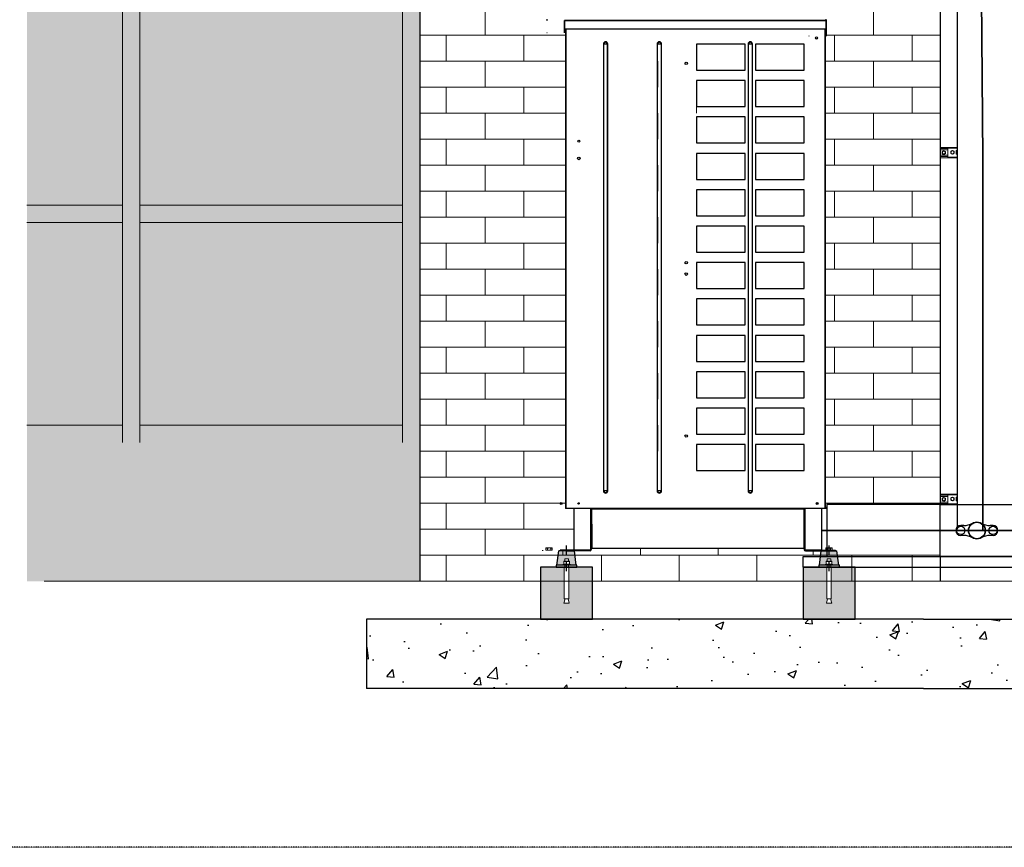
# Model space of a CAD drawing. Extents: x -90708 to 277869, y -117 to 207445.
# Tile 244 of 256: x -65810 to -62971, y 121035 to 123422. Entities that reach past the tile are written whole.
import ezdxf

# ---------------------------------------------------------------- set-up
doc = ezdxf.new("R2010")
doc.units = 0
doc.header["$MEASUREMENT"] = 0
doc.linetypes.add('DASHDOT', pattern=[1, 0.5, -0.25, 0, -0.25])
doc.linetypes.add('SLD-Sólida', pattern=[0])
doc.layers.get('0').update_dxf_attribs({"linetype": 'CONTINUOUS'})
for name, color, linetype in [('01-HLS2129_DESENHO COTADO', 7, 'CONTINUOUS'), ('ARQ - EQUIPO CONDENSADORA', 40, 'CONTINUOUS'), ('ARQ - SEGUNDO PLANO', 252, 'CONTINUOUS'), ('ARQ-DERIVADORES', 10, 'CONTINUOUS'), ('ARQ-DETALHES', 7, 'CONTINUOUS'), ('ARQ-ELETROCALHA', 92, 'CONTINUOUS'), ('ARQ-GRELHAS', 30, 'CONTINUOUS'), ('ARQ-MÓVEIS', 170, 'CONTINUOUS'), ('ARQ-SEGUNDO PLANO', 252, 'CONTINUOUS'), ('ARQ-TEXTO4', 4, 'CONTINUOUS')]:
    doc.layers.add(name, color=color, linetype=linetype)
for name, color, linetype, lineweight in [('A-GLAZ-CURT', 52, 'CONTINUOUS', 18), ('A-GLAZ-CWMG', 51, 'CONTINUOUS', 18), ('ARQ-COTAS', 20, 'CONTINUOUS', 18), ('ARQ-TUBULAÇÃO GÁS FREON', 170, 'CONTINUOUS', 35)]:
    doc.layers.add(name, color=color, linetype=linetype, lineweight=lineweight)

# ---------------------------------------------------------------- blocks, each defined once
blk = doc.blocks.new('dvdg')
at = {"layer": 'ARQ-MÓVEIS', "linetype": 'DASHDOT', "ltscale": 500}
h = blk.add_hatch(color=256, dxfattribs=at)
h.dxf.hatch_style = 1
edge = h.paths.add_edge_path()
edge.add_line((5.2, 23.9), (5.2, 17))
edge.add_line((5.2, 17), (8.3, 17))
edge.add_spline(control_points=[(8.3, 17), (8.3, 17), (8.3, 16.9), (8.3, 16.6), (8.3, 16.3)], knot_values=[0.083291, 0.083291, 0.083291, 0.083291, 0.268632, 1, 1, 1, 1], degree=3, periodic=0)
edge.add_line((8.3, 16.3), (8.3, 9.1))
edge.add_spline(control_points=[(8.3, 9.1), (8.3, 8.8), (8.3, 8.4), (8.3, 8.3), (8.3, 8.3)], knot_values=[0, 0, 0, 0, 0.731368, 1, 1, 1, 1], degree=3, periodic=0)
edge.add_line((8.3, 8.3), (11, 8.3))
edge.add_line((11, 8.3), (11, 6.4))
edge.add_line((11, 6.4), (28, 6.4))
edge.add_line((28, 6.4), (22.5, 47.4))
edge.add_line((22.5, 47.4), (0, 47.4))
edge.add_line((0, 47.4), (-22.5, 47.4))
edge.add_line((-22.5, 47.4), (-28, 6.4))
edge.add_line((-28, 6.4), (-11, 6.4))
edge.add_line((-11, 6.4), (-11, 8.3))
edge.add_line((-11, 8.3), (-8.3, 8.3))
edge.add_spline(control_points=[(-8.3, 8.3), (-8.3, 8.3), (-8.3, 8.4), (-8.3, 8.8), (-8.3, 9.1)], knot_values=[0, 0, 0, 0, 0.268632, 1, 1, 1, 1], degree=3, periodic=0)
edge.add_line((-8.3, 9.1), (-8.3, 16.3))
edge.add_spline(control_points=[(-8.3, 16.3), (-8.3, 16.6), (-8.3, 17), (-8.3, 17), (-8.3, 17)], knot_values=[0, 0, 0, 0, 0.731368, 1, 1, 1, 1], degree=3, periodic=0)
edge.add_line((-8.3, 17), (-5.2, 17))
edge.add_line((-5.2, 17), (-5.2, 23.9))
edge.add_line((-5.2, 23.9), (5.2, 23.9))
at = {"color": 7, "linetype": 'SLD-Sólida', "lineweight": 15}
for p, q in [((-11, 8.3), (-11, 6.4)), ((11, 8.3), (-11, 8.3)), ((11, 6.4), (-11, 6.4)), ((-8.3, 16.3), (-8.3, 9.1)), ((-8.3, 8.3), (-4.1, 8.3)), ((-6.5, 0), (-6.5, -90.7)), ((-6.5, 0), (6.5, 0)), ((-5.2, 23.9), (-5.2, 17)), ((-5.2, 23.9), (5.2, 23.9)), ((-5.2, 6.4), (-5.2, 0)), ((-4.1, 8.3), (4.1, 8.3)), ((0, 8.3), (0, 18.7)), ((0, 16.3), (0, 9.1)), ((8.3, 8.3), (4.1, 8.3)), ((5.2, 17), (5.2, 23.9)), ((5.2, 0), (5.2, 6.4)), ((6.5, -90.7), (6.5, 0)), ((8.3, 16.3), (8.3, 9.1)), ((11, 6.4), (11, 8.3)), ((-4.2, -90.7), (-7.8, -103.7)), ((-7.8, -103.7), (7.8, -103.7)), ((-6.5, -90.7), (6.5, -90.7)), ((7.8, -103.7), (4.2, -90.7))]:
    blk.add_line(p, q, dxfattribs=at)
for points, knots in [([(-8.3, 16.3), (-7.6, 16.5), (-6.3, 16.9), (-4.9, 17), (-4.1, 17)], [0, 0, 0, 0, 0.495465, 1, 1, 1, 1]), ([(-8.3, 17), (-8.3, 17), (-8.3, 17), (-8.3, 16.6), (-8.3, 16.3)], [0, 0, 0, 0, 0.268632, 1, 1, 1, 1]), ([(-8.3, 9.1), (-7.6, 8.8), (-6.3, 8.4), (-4.9, 8.3), (-4.1, 8.3)], [0, 0, 0, 0, 0.495465, 1, 1, 1, 1]), ([(-8.3, 8.3), (-8.3, 8.3), (-8.3, 8.4), (-8.3, 8.8), (-8.3, 9.1)], [0, 0, 0, 0, 0.268632, 1, 1, 1, 1]), ([(-4.1, 17), (-4, 17), (-3.3, 17), (-1.9, 16.9), (-0.6, 16.5), (0, 16.3)], [0, 0, 0, 0, 0.070091, 0.530777, 1, 1, 1, 1]), ([(-4.1, 8.3), (-4, 8.3), (-3.3, 8.3), (-1.9, 8.5), (-0.6, 8.9), (0, 9.1)], [0, 0, 0, 0, 0.070091, 0.530776, 1, 1, 1, 1]), ([(0, 16.3), (0.7, 16.5), (2, 16.9), (3.4, 17), (4.1, 17)], [0, 0, 0, 0, 0.495466, 1, 1, 1, 1]), ([(0, 9.1), (0.7, 8.8), (2, 8.4), (3.4, 8.3), (4.1, 8.3)], [0, 0, 0, 0, 0.495466, 1, 1, 1, 1]), ([(4.1, 17), (4.2, 17), (5, 17), (6.4, 16.9), (7.7, 16.5), (8.3, 16.3)], [0, 0, 0, 0, 0.070092, 0.530777, 1, 1, 1, 1]), ([(4.1, 8.3), (4.2, 8.3), (5, 8.3), (6.4, 8.5), (7.7, 8.9), (8.3, 9.1)], [0, 0, 0, 0, 0.070092, 0.530777, 1, 1, 1, 1]), ([(8.3, 17), (8.3, 17), (8.3, 17), (8.3, 16.6), (8.3, 16.3)], [0, 0, 0, 0, 0.268632, 1, 1, 1, 1]), ([(8.3, 8.3), (8.3, 8.3), (8.3, 8.4), (8.3, 8.8), (8.3, 9.1)], [0, 0, 0, 0, 0.268632, 1, 1, 1, 1])]:
    blk.add_open_spline(points, degree=3, knots=knots, dxfattribs=at)
at = {"layer": 'ARQ-GRELHAS'}
for p, q in [((30, 6.4), (-30, 6.4)), ((-30, 6.4), (-30, 0)), ((-30, 0), (30, 0)), ((30, 0), (30, 6.4))]:
    blk.add_line(p, q, dxfattribs=at)
at = {"layer": 'ARQ-GRELHAS', "linetype": 'DASHDOT', "ltscale": 500}
blk.add_line((0, -11.3), (0, 14.4), dxfattribs=at)
at = {"layer": 'ARQ-MÓVEIS', "linetype": 'DASHDOT', "ltscale": 500}
blk.add_line((0, 36.7), (0, 62.2), dxfattribs=at)
at = {"layer": 'ARQ-MÓVEIS'}
for p, q in [((0, 47.4), (0, 61)), ((-28, 6.4), (-22.5, 47.4)), ((0, 47.4), (-22.5, 47.4)), ((0, 47.4), (22.5, 47.4)), ((28, 6.4), (22.5, 47.4))]:
    blk.add_line(p, q, dxfattribs=at)
at = {"layer": 'ARQ-TEXTO4'}
blk.add_line((-8.3, 17), (8.3, 17), dxfattribs=at)
blk = doc.blocks.new('rhrthhwe')
at = {"color": 7, "linetype": 'SLD-Sólida', "lineweight": 15}
for p, q in [((-8, 6.1), (-9.3, 5.3)), ((-9.3, 0), (-9.3, 5.3)), ((9.3, 0), (-9.3, 0)), ((-7, 6.1), (-8, 6.1)), ((0, 6.1), (-7, 6.1)), ((-4.6, 0), (-4.6, 5.3)), ((0, 6.1), (7, 6.1)), ((4.6, 0), (4.6, 5.3)), ((8, 6.1), (7, 6.1)), ((9.3, 5.3), (8, 6.1)), ((9.3, 0), (9.3, 5.3))]:
    blk.add_line(p, q, dxfattribs=at)
for points, knots in [([(-9.3, 5.3), (-8.9, 5.5), (-8.1, 5.9), (-7.4, 6), (-7, 6.1)], [0, 0, 0, 0, 0.495457, 1, 1, 1, 1]), ([(-7, 6.1), (-6.9, 6.1), (-6.5, 6.1), (-5.7, 5.9), (-5, 5.5), (-4.6, 5.3)], [0, 0, 0, 0, 0.070086, 0.530781, 1, 1, 1, 1]), ([(-4.6, 5.3), (-4.4, 5.4), (-2.8, 5.8), (-1.3, 6), (0, 6.1)], [0, 0, 0, 0, 0.1886965, 1, 1, 1, 1]), ([(0, 6.1), (0.3, 6.1), (1.9, 6), (3.4, 5.6), (4.6, 5.3)], [0, 0, 0, 0, 0.214377, 1, 1, 1, 1]), ([(4.6, 5.3), (5, 5.5), (5.8, 5.9), (6.6, 6), (7, 6.1)], [0, 0, 0, 0, 0.495446, 1, 1, 1, 1]), ([(7, 6.1), (7, 6.1), (7.4, 6.1), (8.2, 5.9), (8.9, 5.5), (9.3, 5.3)], [0, 0, 0, 0, 0.070065, 0.53077, 1, 1, 1, 1])]:
    blk.add_open_spline(points, degree=3, knots=knots, dxfattribs=at)
blk = doc.blocks.new('wergewrw')
at = {"layer": 'ARQ-DERIVADORES'}
for p, q in [((81267.4, 130526.1), (81259.1, 130526.1)), ((81352, 130526.1), (81343.7, 130526.1)), ((81267.4, 130497.6), (81259.1, 130497.6)), ((81352, 130497.6), (81343.7, 130497.6))]:
    blk.add_line(p, q, dxfattribs=at)
for centre, radius in [((81305.5, 130511.8), 24.6), ((81305.5, 130511.8), 23.6), ((81259.1, 130511.8), 12), ((81352, 130511.8), 12)]:
    blk.add_circle(centre, radius, dxfattribs=at)
for centre, radius, start, end in [((81267.4, 130577.1), 51, 270, 300.3114), ((81343.7, 130577.1), 51, 239.6886, 270), ((81259.1, 130511.8), 14.3, 90, 270), ((81352, 130511.8), 14.3, 270, 90), ((81267.4, 130446.6), 51, 59.6886, 90), ((81343.7, 130446.6), 51, 90, 120.3114)]:
    blk.add_arc(centre, radius, start, end, dxfattribs=at)
blk = doc.blocks.new('rgerqfaa4')
at = {"layer": 'ARQ-ELETROCALHA', "linetype": 'SLD-Sólida', "lineweight": 15}
for p, q in [((69810.3, 135638.4), (69860.3, 135638.4)), ((69810.3, 135638.4), (69810.3, 135608.8)), ((69810.3, 135636.9), (69838.3, 135636.9)), ((69810.6, 135628.4), (69813.8, 135628.4)), ((69810.6, 135625.6), (69813.8, 135625.6)), ((69810.6, 135620.1), (69813.8, 135620.1)), ((69810.6, 135617.3), (69813.8, 135617.3)), ((69811.6, 135636.9), (69811.6, 135628.4)), ((69811.6, 135610.3), (69811.6, 135617.3)), ((69813.8, 135628.4), (69814.2, 135627.7)), ((69813.8, 135625.6), (69814.2, 135627)), ((69813.8, 135617.3), (69814.2, 135618.7)), ((69814.2, 135618), (69813.8, 135617.3)), ((69814.2, 135627.7), (69814.2, 135627)), ((69814.2, 135627), (69814.2, 135622.9)), ((69814.2, 135622.9), (69814.2, 135618.7)), ((69814.2, 135618.7), (69814.2, 135618)), ((69820.1, 135625.6), (69822.5, 135627)), ((69824.9, 135617.3), (69822.5, 135618.7)), ((69824.9, 135628.4), (69827.3, 135627)), ((69829.8, 135620.1), (69827.3, 135618.7)), ((69838.3, 135636.9), (69838.3, 135608.8)), ((69838.3, 135635.2), (69860.3, 135635.2)), ((69838.3, 135631.4), (69860.3, 135631.4)), ((69838.3, 135615.8), (69860.3, 135615.8)), ((69845, 135626.4), (69847.4, 135627.8)), ((69849.8, 135618), (69847.4, 135619.4)), ((69849.8, 135629.2), (69852.2, 135627.8)), ((69854.6, 135620.8), (69852.2, 135619.4)), ((69860.3, 135638.4), (69860.3, 135608.8)), ((69860.3, 135615.8), (69860.3, 135631.4)), ((69810.3, 135610.3), (69838.3, 135610.3)), ((69810.3, 135608.8), (69838.3, 135608.8)), ((69838.3, 135612), (69860.3, 135612)), ((69838.3, 135608.8), (69860.3, 135608.8))]:
    blk.add_line(p, q, dxfattribs=at)
for centre in [(69825, 135622.7), (69849.9, 135623.5)]:
    blk.add_circle(centre, 4.21, dxfattribs=at)
for centre, start, end in [((69824.9, 135622.9), 120, 180), ((69824.9, 135622.9), 180, 240), ((69824.9, 135622.9), 60, 120), ((69824.9, 135622.9), 240, 300), ((69824.9, 135622.9), 0, 60), ((69824.9, 135622.9), 300, 0), ((69849.8, 135623.6), 120, 180), ((69849.8, 135623.6), 180, 240), ((69849.8, 135623.6), 60, 120), ((69849.8, 135623.6), 240, 300), ((69849.8, 135623.6), 0, 60), ((69849.8, 135623.6), 300, 0)]:
    blk.add_arc(centre, 4.81, start, end, dxfattribs=at)
for points, knots in [([(69814.2, 135627), (69814.2, 135627.1), (69814.2, 135627.5), (69814, 135628), (69813.8, 135628.4)], [0, 0, 0, 0, 0.070215, 1, 1, 1, 1]), ([(69814.2, 135622.9), (69814.1, 135623.6), (69814.1, 135624.5), (69813.8, 135625.4), (69813.8, 135625.6)], [0, 0, 0, 0, 0.776287, 1, 1, 1, 1]), ([(69813.8, 135620.1), (69813.9, 135620.8), (69814.2, 135621.7), (69814.2, 135622.6), (69814.2, 135622.9)], [0, 0, 0, 0, 0.758148, 1, 1, 1, 1]), ([(69814.2, 135618.7), (69814.2, 135618.7), (69814.2, 135619.2), (69814, 135619.7), (69813.8, 135620.1)], [0, 0, 0, 0, 0.070215, 1, 1, 1, 1]), ([(69820.1, 135622.9), (69820.1, 135623.6), (69820.1, 135624.5), (69820.1, 135625.4), (69820.1, 135625.6)], [0, 0, 0, 0, 0.7762873, 1, 1, 1, 1]), ([(69820.1, 135620.1), (69820.1, 135620.8), (69820.1, 135621.7), (69820.1, 135622.6), (69820.1, 135622.9)], [0, 0, 0, 0, 0.7581484, 1, 1, 1, 1]), ([(69822.5, 135618.7), (69822.5, 135618.7), (69821.7, 135619.2), (69820.9, 135619.7), (69820.1, 135620.1)], [0, 0, 0, 0, 0.070215, 1, 1, 1, 1]), ([(69822.5, 135627), (69822.6, 135627.1), (69823.4, 135627.5), (69824.2, 135628), (69824.9, 135628.4)], [0, 0, 0, 0, 0.070215, 1, 1, 1, 1]), ([(69827.3, 135618.7), (69827.3, 135618.7), (69826.5, 135618.2), (69825.7, 135617.7), (69824.9, 135617.3)], [0, 0, 0, 0, 0.070215, 1, 1, 1, 1]), ([(69827.3, 135627), (69827.4, 135627), (69828.2, 135626.5), (69829, 135626.1), (69829.8, 135625.6)], [0, 0, 0, 0, 0.070215, 1, 1, 1, 1]), ([(69829.8, 135625.6), (69829.8, 135625.4), (69829.8, 135624.5), (69829.8, 135623.6), (69829.8, 135622.9)], [0, 0, 0, 0, 0.2237127, 1, 1, 1, 1]), ([(69829.8, 135622.9), (69829.8, 135622.6), (69829.8, 135621.7), (69829.8, 135620.8), (69829.8, 135620.1)], [0, 0, 0, 0, 0.2418516, 1, 1, 1, 1]), ([(69845, 135623.6), (69845, 135624.3), (69845, 135625.3), (69845, 135626.2), (69845, 135626.4)], [0, 0, 0, 0, 0.776286, 1, 1, 1, 1]), ([(69845, 135620.8), (69845, 135621.5), (69845, 135622.4), (69845, 135623.4), (69845, 135623.6)], [0, 0, 0, 0, 0.758148, 1, 1, 1, 1]), ([(69847.4, 135619.4), (69847.4, 135619.5), (69846.6, 135619.9), (69845.8, 135620.4), (69845, 135620.8)], [0, 0, 0, 0, 0.070212, 1, 1, 1, 1]), ([(69847.4, 135627.8), (69847.5, 135627.8), (69848.3, 135628.3), (69849.1, 135628.7), (69849.8, 135629.2)], [0, 0, 0, 0, 0.070219, 1, 1, 1, 1]), ([(69852.2, 135619.4), (69852.2, 135619.4), (69851.4, 135618.9), (69850.6, 135618.5), (69849.8, 135618)], [0, 0, 0, 0, 0.070212, 1, 1, 1, 1]), ([(69852.2, 135627.8), (69852.3, 135627.7), (69853.1, 135627.3), (69853.9, 135626.8), (69854.6, 135626.4)], [0, 0, 0, 0, 0.070218, 1, 1, 1, 1]), ([(69854.6, 135626.4), (69854.6, 135626.2), (69854.6, 135625.3), (69854.6, 135624.3), (69854.6, 135623.6)], [0, 0, 0, 0, 0.223714, 1, 1, 1, 1]), ([(69854.6, 135623.6), (69854.6, 135623.4), (69854.6, 135622.4), (69854.6, 135621.5), (69854.6, 135620.8)], [0, 0, 0, 0, 0.241852, 1, 1, 1, 1])]:
    blk.add_open_spline(points, degree=3, knots=knots, dxfattribs=at)

msp = doc.modelspace()

# ---------------------------------------------------------------- hatches: boundary and pattern name
at = {"layer": 'A-GLAZ-CURT'}
for points in [[(-65789.67, 123497.4), (-65789.67, 122887.4), (-65514.184, 122887.4), (-65514.184, 123497.4)], [(-65789.67, 122837.4), (-65789.67, 122252.4), (-65514.184, 122252.4), (-65514.184, 122837.4)]]:
    msp.add_hatch(color=256, dxfattribs=at).paths.add_polyline_path(points)
for points in [[(-64705.851, 122887.4), (-64705.851, 123497.4), (-65464.184, 123497.4), (-65464.184, 122887.4), (-64835.431, 122887.4)], [(-65464.184, 122252.4), (-64705.851, 122252.4), (-64705.851, 122837.4), (-65464.184, 122837.4)]]:
    msp.add_hatch(color=256, dxfattribs=at).paths.add_polyline_path(points, flags=0)
at = {"layer": 'A-GLAZ-CWMG'}
for points in [[(-65464.184, 122862.4), (-65464.184, 123522.4), (-65514.184, 123522.4), (-65514.184, 122862.4)], [(-64655.851, 122862.4), (-64655.851, 123522.4), (-64705.851, 123522.4), (-64705.851, 122862.4)], [(-64859.527, 122837.4), (-64705.851, 122837.4), (-64705.851, 122887.4), (-65464.184, 122887.4), (-65464.184, 122837.4)], [(-65464.184, 122202.4), (-65464.184, 122862.4), (-65514.184, 122862.4), (-65514.184, 122202.4)], [(-64655.851, 122202.4), (-64655.851, 122862.4), (-64705.851, 122862.4), (-64705.851, 122202.4)], [(-65464.184, 122202.4), (-64705.85, 122202.4), (-64705.85, 122252.4), (-65464.184, 122252.4)]]:
    msp.add_hatch(color=256, dxfattribs=at).paths.add_polyline_path(points, flags=0)
for points in [[(-65789.67, 122887.4), (-65789.67, 122837.4), (-65514.184, 122837.4), (-65514.184, 122887.4)], [(-65789.67, 122252.4), (-65789.67, 122202.4), (-65514.183, 122202.4), (-65514.183, 122252.4)]]:
    msp.add_hatch(color=256, dxfattribs=at).paths.add_polyline_path(points)
at = {"layer": 'ARQ - SEGUNDO PLANO'}
msp.add_hatch(color=256, dxfattribs=at).paths.add_polyline_path([(-65789.67, 122202.4), (-65789.67, 121802.4), (-64655.851, 121802.4), (-64655.851, 122202.4)])
at = {"layer": 'ARQ-DETALHES'}
h = msp.add_hatch(dxfattribs=at)
h.set_pattern_fill('AR-CONC', color=256, scale=35)
h.set_pattern_definition([(50, (-549720.33, 20460.57), (251.04106, -21.96325), [26.25, -288.75]), (355, (-549720.33, 20460.57), (-48.56297, 263.26725), [21, -231]), (100.451444, (-549699.4, 20458.74), (202.4781, 241.304), [22.30907, -245.39974]), (46.1842, (-549720.33, 20530.57), (373.53447, -57.93175), [39.375, -433.125]), (96.635635, (-549689.2, 20525.74), (327.13168, 340.9415), [33.46362, -368.09982]), (351.18416, (-549720.33, 20530.57), (327.13168, 340.9415), [31.5, -346.5]), (21, (-549685.33, 20513.07), (208.91747, -140.91661), [26.25, -288.75]), (326, (-549685.33, 20513.07), (85.16037, 253.80252), [21, -231]), (71.451445, (-549667.92, 20501.33), (294.07783, 112.8859), [22.30907, -245.39974]), (37.5, (-549720.33, 20460.57), (4.25595, 116.512849), [0, -228.2, 0, -234.5, 0, -231.875]), (7.5, (-549720.33, 20460.57), (92.074338, 138.0441), [0, -133.7, 0, -222.95, 0, -88.375]), (327.5, (-549798.38, 20460.57), (186.837853, -7.894205), [0, -87.5, 0, -273, 0, -362.25]), (317.5, (-549833.38, 20460.57), (204.11516, 35.036744), [0, -113.75, 0, -181.3, 0, -257.25])])
h.paths.add_polyline_path([(-64810.527, 121692.988), (-64810.527, 121492.988), (-63203.623, 121492.988), (-61559.633, 121492.988), (-59256.786, 121492.988), (-59256.786, 121692.988), (-61559.633, 121692.988), (-63203.623, 121692.988)])
at = {"layer": 'ARQ-SEGUNDO PLANO'}
h = msp.add_hatch(dxfattribs=at)
h.set_pattern_fill('AR-CONC', color=255, scale=10)
h.set_pattern_definition([(50, (-144279.355, -8307.29), (71.726018, -6.275213), [7.5, -82.5]), (355, (-144279.355, -8307.29), (-13.875133, 75.219213), [6, -66]), (100.451444, (-144273.38, -8307.815), (57.850885, 68.944), [6.37402, -70.11421]), (46.1842, (-144279.355, -8287.29), (106.724133, -16.55193), [11.25, -123.75]), (96.635635, (-144270.46, -8288.67), (93.466195, 97.41186), [9.561034, -105.171376]), (351.18416, (-144279.35, -8287.29), (93.466195, 97.41186), [9, -99]), (21, (-144269.355, -8292.29), (59.690705, -40.26189), [7.5, -82.5]), (326, (-144269.355, -8292.29), (24.331533, 72.515005), [6, -66]), (71.451445, (-144264.38, -8295.65), (84.022238, 32.253115), [6.37402, -70.11421]), (37.5, (-144279.355, -8307.292), (1.2159855, 33.2893854), [0, -65.2, 0, -67, 0, -66.25]), (7.5, (-144279.355, -8307.292), (26.306954, 39.441171), [0, -38.2, 0, -63.7, 0, -25.25]), (327.5, (-144301.655, -8307.292), (53.3822436, -2.255487), [0, -25, 0, -78, 0, -103.5]), (317.5, (-144311.655, -8307.29), (58.318617, 10.010498), [0, -32.5, 0, -51.8, 0, -73.5])])
h.paths.add_polyline_path([(-64158.215, 121842.988), (-64226.733, 121842.988), (-64226.733, 121752.248), (-64229.002, 121752.248), (-64225.437, 121739.285), (-64240.992, 121739.285), (-64237.427, 121752.248), (-64239.696, 121752.248), (-64239.696, 121842.988), (-64308.215, 121842.988), (-64308.215, 121692.988), (-64158.215, 121692.988)])
h.paths.add_polyline_path([(-63482.594, 121842.988), (-63551.113, 121842.988), (-63551.113, 121692.988), (-63401.113, 121692.988), (-63401.113, 121842.988), (-63469.631, 121842.988), (-63469.631, 121752.248), (-63471.9, 121752.248), (-63468.335, 121739.285), (-63483.89, 121739.285), (-63480.325, 121752.248), (-63482.594, 121752.248)])
h.paths.add_polyline_path([(-62360.589, 121842.988), (-62510.589, 121842.988), (-62510.589, 121692.988), (-62360.589, 121692.988)])
h.paths.add_polyline_path([(-62431.376, 121752.248), (-62427.811, 121739.285), (-62443.366, 121739.285), (-62439.802, 121752.248)], flags=16)
h.paths.add_polyline_path([(-61603.487, 121842.988), (-61753.487, 121842.988), (-61753.487, 121692.988), (-61603.487, 121692.988)])
h.paths.add_polyline_path([(-61674.274, 121752.248), (-61670.709, 121739.285), (-61686.264, 121739.285), (-61682.7, 121752.248)], flags=16)
h.paths.add_polyline_path([(-60517.91, 121842.988), (-60667.91, 121842.988), (-60667.91, 121692.988), (-60517.91, 121692.988)])
h.paths.add_polyline_path([(-60588.697, 121752.248), (-60585.132, 121739.285), (-60600.687, 121739.285), (-60597.123, 121752.248)], flags=16)

# ---------------------------------------------------------------- linework, layer by layer
at = {"lineweight": 18, "flags": 128}
msp.add_lwpolyline([(-56846.67, 121802.4), (-58696.771, 121802.4), (-64775.285, 121802.4), (-65739.67, 121802.4)], dxfattribs=at)
at = {"layer": '01-HLS2129_DESENHO COTADO', "color": 7, "linetype": 'Continuous'}
for p, q in [((-64301.765, 121890.354), (-64301.765, 121892.304)), ((-63457.563, 121890.354), (-63457.563, 121892.304))]:
    msp.add_line(p, q, dxfattribs=at)
at = {"layer": 'A-GLAZ-CWMG'}
for p, q in [((-65514.184, 123522.4), (-65514.184, 122862.4)), ((-65464.184, 122862.4), (-65464.184, 123522.4)), ((-64705.851, 123522.4), (-64705.851, 122862.4)), ((-65514.184, 122887.4), (-65789.67, 122887.4)), ((-65514.184, 122887.4), (-65514.184, 122837.4)), ((-65464.184, 122837.4), (-65464.184, 122887.4)), ((-64705.851, 122887.4), (-65464.184, 122887.4)), ((-64705.851, 122887.4), (-64705.851, 122837.4)), ((-65789.67, 122837.4), (-65514.184, 122837.4)), ((-65514.184, 122862.4), (-65514.184, 122202.4)), ((-65464.184, 122202.4), (-65464.184, 122862.4)), ((-65464.184, 122837.4), (-64705.851, 122837.4)), ((-64705.851, 122862.4), (-64705.851, 122202.4)), ((-65514.183, 122252.4), (-65789.67, 122252.4)), ((-65514.183, 122252.4), (-65514.183, 122202.4)), ((-65464.184, 122202.4), (-65464.184, 122252.4)), ((-64705.85, 122252.4), (-65464.184, 122252.4)), ((-64705.85, 122252.4), (-64705.85, 122202.4))]:
    msp.add_line(p, q, dxfattribs=at)
at = {"layer": 'ARQ - EQUIPO CONDENSADORA', "linetype": 'Continuous'}
for p, q in [((-64290.103, 123423.705), (-64290.103, 123420.705)), ((-64290.103, 123420.705), (-64288.852, 123420.705)), ((-64288.853, 123419.454), (-64290.103, 123419.454)), ((-64288.852, 123419.454), (-64288.852, 123420.705)), ((-64240.103, 123419.454), (-64240.103, 123384.455)), ((-64238.853, 123419.454), (-64238.853, 123384.455)), ((-64238.852, 123420.705), (-63484.854, 123420.705)), ((-64238.852, 123419.454), (-63484.854, 123419.454)), ((-64238.852, 123394.455), (-64238.852, 123419.454)), ((-63484.854, 123420.705), (-63484.103, 123420.705)), ((-63484.854, 123420.705), (-63484.854, 123420.705)), ((-63484.854, 123420.705), (-63484.854, 123419.454)), ((-63484.854, 123419.454), (-63484.854, 123394.455)), ((-63483.603, 123419.454), (-63484.853, 123419.454)), ((-63484.853, 123374.455), (-63484.853, 123419.454)), ((-63484.103, 123420.705), (-63484.103, 123423.705)), ((-63483.603, 123374.455), (-63483.603, 123419.454)), ((-64288.853, 123384.455), (-64290.103, 123384.455)), ((-63484.854, 123394.455), (-64238.852, 123394.455)), ((-64236.663, 123394.455), (-64236.663, 122011.954)), ((-64235.413, 123394.455), (-64235.413, 122011.954)), ((-63488.353, 123394.455), (-63488.353, 122015.354)), ((-63487.103, 123394.455), (-63487.103, 122015.354)), ((-64126.974, 123352.059), (-64126.974, 122063.099)), ((-64126.974, 123352.059), (-64125.613, 123352.059)), ((-64125.613, 122063.099), (-64125.613, 123352.059)), ((-64115.613, 123352.059), (-64125.613, 123352.059)), ((-64114.251, 123352.059), (-64115.613, 123352.059)), ((-64115.613, 123352.059), (-64115.613, 122063.099)), ((-64114.251, 122063.099), (-64114.251, 123352.059)), ((-63971.974, 123352.059), (-63971.974, 122063.099)), ((-63971.974, 123352.059), (-63970.613, 123352.059)), ((-63970.613, 122063.099), (-63970.613, 123352.059)), ((-63960.613, 123352.059), (-63970.613, 123352.059)), ((-63959.251, 123352.059), (-63960.613, 123352.059)), ((-63960.613, 123352.059), (-63960.613, 122063.099)), ((-63959.251, 122063.099), (-63959.251, 123352.059)), ((-63718.353, 123351.704), (-63858.353, 123351.704)), ((-63858.353, 123351.704), (-63858.353, 123276.704)), ((-63718.353, 123276.704), (-63718.353, 123351.704)), ((-63709.714, 123352.054), (-63709.714, 122063.094)), ((-63709.714, 123352.054), (-63708.353, 123352.054)), ((-63708.353, 122063.094), (-63708.353, 123352.054)), ((-63698.353, 123352.054), (-63708.353, 123352.054)), ((-63696.991, 123352.054), (-63698.353, 123352.054)), ((-63698.353, 123352.054), (-63698.353, 122063.094)), ((-63696.991, 122063.094), (-63696.991, 123352.054)), ((-63548.353, 123351.704), (-63688.353, 123351.704)), ((-63688.353, 123351.704), (-63688.353, 123276.704)), ((-63548.353, 123276.704), (-63548.353, 123351.704)), ((-63533.603, 123374.455), (-63534.853, 123374.455)), ((-63858.353, 123276.704), (-63718.353, 123276.704)), ((-63688.353, 123276.704), (-63548.353, 123276.704)), ((-63718.353, 123246.704), (-63858.353, 123246.704)), ((-63858.353, 123246.704), (-63858.353, 123171.704)), ((-63718.353, 123171.704), (-63718.353, 123246.704)), ((-63548.353, 123246.704), (-63688.353, 123246.704)), ((-63688.353, 123246.704), (-63688.353, 123171.704)), ((-63548.353, 123171.704), (-63548.353, 123246.704)), ((-63858.353, 123171.704), (-63718.353, 123171.704)), ((-63688.353, 123171.704), (-63548.353, 123171.704)), ((-63718.353, 123141.704), (-63858.353, 123141.704)), ((-63858.353, 123141.704), (-63858.353, 123066.704)), ((-63718.353, 123066.704), (-63718.353, 123141.704)), ((-63548.353, 123141.704), (-63688.353, 123141.704)), ((-63688.353, 123141.704), (-63688.353, 123066.704)), ((-63548.353, 123066.704), (-63548.353, 123141.704)), ((-63858.353, 123066.704), (-63718.353, 123066.704)), ((-63688.353, 123066.704), (-63548.353, 123066.704)), ((-63718.353, 123036.704), (-63858.353, 123036.704)), ((-63858.353, 123036.704), (-63858.353, 122961.704)), ((-63718.353, 122961.704), (-63718.353, 123036.704)), ((-63548.353, 123036.704), (-63688.353, 123036.704)), ((-63688.353, 123036.704), (-63688.353, 122961.704)), ((-63548.353, 122961.704), (-63548.353, 123036.704)), ((-63858.353, 122961.704), (-63718.353, 122961.704)), ((-63688.353, 122961.704), (-63548.353, 122961.704)), ((-63718.353, 122931.704), (-63858.353, 122931.704)), ((-63858.353, 122931.704), (-63858.353, 122856.704)), ((-63718.353, 122856.704), (-63718.353, 122931.704)), ((-63548.353, 122931.704), (-63688.353, 122931.704)), ((-63688.353, 122931.704), (-63688.353, 122856.704)), ((-63548.353, 122856.704), (-63548.353, 122931.704)), ((-63858.353, 122856.704), (-63718.353, 122856.704)), ((-63688.353, 122856.704), (-63548.353, 122856.704)), ((-63718.353, 122826.704), (-63858.353, 122826.704)), ((-63858.353, 122826.704), (-63858.353, 122751.704)), ((-63718.353, 122751.704), (-63718.353, 122826.704)), ((-63548.353, 122826.704), (-63688.353, 122826.704)), ((-63688.353, 122826.704), (-63688.353, 122751.704)), ((-63548.353, 122751.704), (-63548.353, 122826.704)), ((-63858.353, 122751.704), (-63718.353, 122751.704)), ((-63688.353, 122751.704), (-63548.353, 122751.704)), ((-63718.353, 122721.704), (-63858.353, 122721.704)), ((-63858.353, 122721.704), (-63858.353, 122646.704)), ((-63718.353, 122646.704), (-63718.353, 122721.704)), ((-63548.353, 122721.704), (-63688.353, 122721.704)), ((-63688.353, 122721.704), (-63688.353, 122646.704)), ((-63548.353, 122646.704), (-63548.353, 122721.704)), ((-63858.353, 122646.704), (-63718.353, 122646.704)), ((-63688.353, 122646.704), (-63548.353, 122646.704)), ((-63718.353, 122616.704), (-63858.353, 122616.704)), ((-63858.353, 122616.704), (-63858.353, 122541.704)), ((-63718.353, 122541.704), (-63718.353, 122616.704)), ((-63548.353, 122616.704), (-63688.353, 122616.704)), ((-63688.353, 122616.704), (-63688.353, 122541.704)), ((-63548.353, 122541.704), (-63548.353, 122616.704)), ((-63858.353, 122541.704), (-63718.353, 122541.704)), ((-63688.353, 122541.704), (-63548.353, 122541.704)), ((-63718.353, 122511.704), (-63858.353, 122511.704)), ((-63858.353, 122511.704), (-63858.353, 122436.704)), ((-63718.353, 122436.704), (-63718.353, 122511.704)), ((-63548.353, 122511.704), (-63688.353, 122511.704)), ((-63688.353, 122511.704), (-63688.353, 122436.704)), ((-63548.353, 122436.704), (-63548.353, 122511.704)), ((-63858.353, 122436.704), (-63718.353, 122436.704)), ((-63688.353, 122436.704), (-63548.353, 122436.704)), ((-63718.353, 122406.704), (-63858.353, 122406.704)), ((-63858.353, 122406.704), (-63858.353, 122331.704)), ((-63718.353, 122331.704), (-63718.353, 122406.704)), ((-63548.353, 122406.704), (-63688.353, 122406.704)), ((-63688.353, 122406.704), (-63688.353, 122331.704)), ((-63548.353, 122331.704), (-63548.353, 122406.704)), ((-63858.353, 122331.704), (-63718.353, 122331.704)), ((-63688.353, 122331.704), (-63548.353, 122331.704)), ((-63718.353, 122301.704), (-63858.353, 122301.704)), ((-63858.353, 122301.704), (-63858.353, 122226.704)), ((-63718.353, 122226.704), (-63718.353, 122301.704)), ((-63548.353, 122301.704), (-63688.353, 122301.704)), ((-63688.353, 122301.704), (-63688.353, 122226.704)), ((-63548.353, 122226.704), (-63548.353, 122301.704)), ((-63858.353, 122226.704), (-63718.353, 122226.704)), ((-63688.353, 122226.704), (-63548.353, 122226.704)), ((-63718.353, 122196.704), (-63858.353, 122196.704)), ((-63858.353, 122196.704), (-63858.353, 122121.704)), ((-63718.353, 122121.704), (-63718.353, 122196.704)), ((-63548.353, 122196.704), (-63688.353, 122196.704)), ((-63688.353, 122196.704), (-63688.353, 122121.704)), ((-63548.353, 122121.704), (-63548.353, 122196.704)), ((-63858.353, 122121.704), (-63718.353, 122121.704)), ((-63688.353, 122121.704), (-63548.353, 122121.704)), ((-64125.613, 122063.099), (-64126.974, 122063.099)), ((-64115.613, 122063.099), (-64125.613, 122063.099)), ((-64115.613, 122063.099), (-64114.251, 122063.099)), ((-63970.613, 122063.099), (-63971.974, 122063.099)), ((-63960.613, 122063.099), (-63970.613, 122063.099)), ((-63960.613, 122063.099), (-63959.251, 122063.099)), ((-63708.353, 122063.094), (-63709.714, 122063.094)), ((-63698.353, 122063.094), (-63708.353, 122063.094)), ((-63698.353, 122063.094), (-63696.991, 122063.094)), ((-63488.353, 122015.354), (-63488.353, 122011.954)), ((-63488.353, 122015.354), (-63487.103, 122015.354)), ((-63488.353, 122013.404), (-63482.563, 122013.404)), ((-63482.563, 122015.354), (-63487.103, 122015.354)), ((-63482.563, 122013.404), (-63482.563, 122015.354)), ((-63488.353, 122011.954), (-64236.663, 122011.954)), ((-64211.765, 122011.954), (-64211.765, 121892.504)), ((-64163.716, 122011.954), (-64163.716, 121893.754)), ((-64161.765, 122011.954), (-64161.765, 121966.854)), ((-64160.214, 122011.954), (-63549.114, 122011.954)), ((-64160.214, 121966.854), (-64160.214, 122011.954)), ((-63549.114, 122010.404), (-64160.214, 122010.404)), ((-63549.114, 122011.954), (-63549.114, 121898.404)), ((-63547.563, 122011.954), (-63547.563, 121966.854)), ((-63545.612, 122011.954), (-63545.612, 121893.754)), ((-63497.563, 122011.954), (-63497.563, 121892.504)), ((-64161.765, 121966.854), (-64161.765, 121898.404)), ((-64161.765, 121966.854), (-64160.214, 121966.854)), ((-64160.214, 121966.854), (-64160.214, 121898.404)), ((-63549.114, 121968.404), (-63549.114, 121966.854)), ((-63549.114, 121966.854), (-63547.563, 121966.854)), ((-63547.563, 121966.854), (-63547.563, 121898.404)), ((-64165.165, 121892.304), (-64251.765, 121892.304)), ((-64165.165, 121890.354), (-64251.765, 121890.354)), ((-64211.765, 121892.504), (-64165.165, 121892.504)), ((-64165.165, 121893.754), (-64163.716, 121893.754)), ((-64165.165, 121892.504), (-64165.165, 121893.754)), ((-64165.165, 121890.354), (-64165.165, 121892.304)), ((-64161.765, 121893.754), (-64163.716, 121893.754)), ((-64160.214, 121898.404), (-64161.765, 121898.404)), ((-64161.765, 121898.404), (-64161.765, 121893.754)), ((-64160.214, 121898.404), (-63549.114, 121898.404)), ((-63547.563, 121898.404), (-63549.114, 121898.404)), ((-63547.563, 121898.404), (-63547.563, 121893.754)), ((-63547.563, 121893.754), (-63545.612, 121893.754)), ((-63544.163, 121893.754), (-63545.612, 121893.754)), ((-63544.163, 121892.504), (-63544.163, 121893.754)), ((-63497.563, 121892.504), (-63544.163, 121892.504)), ((-63544.163, 121890.354), (-63544.163, 121892.304)), ((-63544.163, 121892.304), (-63457.563, 121892.304)), ((-63544.163, 121890.354), (-63457.563, 121890.354))]:
    msp.add_line(p, q, dxfattribs=at)
for centre, radius in [((-63512.103, 123369.454), 3), ((-63888.113, 123296.454), 3.5), ((-64197.713, 123071.954), 3), ((-64197.713, 123021.954), 3.5), ((-63888.113, 122721.454), 3.5), ((-63888.113, 122688.355), 3.5), ((-63888.113, 122221.454), 3.5), ((-64248.663, 122026.954), 3), ((-64198.663, 122026.954), 2.1), ((-63510.363, 122026.954), 3), ((-63510.663, 122026.954), 2.1)]:
    msp.add_circle(centre, radius, dxfattribs=at)
for centre, radius, start, end in [((-64288.852, 123419.454), 1.251, 90, 180), ((-64288.852, 123419.454), 0.001, 90, 180), ((-63484.854, 123419.454), 1.251, 0, 90), ((-63484.854, 123419.454), 0.001, 0, 90), ((-64120.613, 123352.059), 6.362, 0, 180), ((-64120.613, 123352.059), 5, 0, 180), ((-63965.613, 123352.059), 6.362, 0, 180), ((-63965.613, 123352.059), 5, 0, 180), ((-63703.353, 123352.054), 6.362, 0, 180), ((-63703.353, 123352.054), 5, 0, 180), ((-64120.613, 122063.099), 6.362, 180, 0), ((-64120.613, 122063.099), 5, 180, 0), ((-63965.613, 122063.099), 6.362, 180, 0), ((-63965.613, 122063.099), 5, 180, 0), ((-63703.353, 122063.094), 6.362, 180, 0), ((-63703.353, 122063.094), 5, 180, 0), ((-64165.165, 121893.754), 1.45, 270, 0), ((-64165.165, 121893.754), 3.4, 270, 0), ((-63544.163, 121893.754), 3.4, 180, 270), ((-63544.163, 121893.754), 1.45, 180, 270)]:
    msp.add_arc(centre, radius, start, end, dxfattribs=at)
at = {"layer": 'ARQ - SEGUNDO PLANO'}
for p, q in [((-64655.851, 127802.4), (-64655.851, 121802.4)), ((-63155.851, 127802.4), (-63155.851, 122023.999)), ((-63155.851, 121873.999), (-63155.851, 121802.4))]:
    msp.add_line(p, q, dxfattribs=at)
at = {"layer": 'ARQ - SEGUNDO PLANO', "linetype": 'Continuous', "lineweight": 18}
for p, q in [((-64468.067, 123377.4), (-64468.067, 123452.4)), ((-63348.067, 123377.4), (-63348.067, 123452.4)), ((-64655.851, 123377.4), (-64236.663, 123377.4)), ((-64580.067, 123302.4), (-64580.067, 123377.4)), ((-64356.067, 123302.4), (-64356.067, 123377.4)), ((-63487.103, 123377.4), (-63305.851, 123377.4)), ((-63460.067, 123302.4), (-63460.067, 123377.4)), ((-63305.851, 123377.4), (-63155.851, 123377.4)), ((-63236.067, 123302.4), (-63236.067, 123377.4)), ((-64655.851, 123302.4), (-64235.413, 123302.4)), ((-64468.067, 123227.4), (-64468.067, 123302.4)), ((-63970.067, 123227.4), (-63970.067, 123302.4)), ((-63487.103, 123302.4), (-63305.851, 123302.4)), ((-63348.067, 123227.4), (-63348.067, 123302.4)), ((-63305.851, 123302.4), (-63155.851, 123302.4)), ((-64655.851, 123227.4), (-64235.413, 123227.4)), ((-64580.067, 123152.4), (-64580.067, 123227.4)), ((-64356.067, 123152.4), (-64356.067, 123227.4)), ((-63858.067, 123152.4), (-63858.067, 123227.4)), ((-63487.103, 123227.4), (-63305.851, 123227.4)), ((-63460.067, 123152.4), (-63460.067, 123227.4)), ((-63305.851, 123227.4), (-63155.851, 123227.4)), ((-63236.067, 123152.4), (-63236.067, 123227.4)), ((-64655.851, 123152.4), (-64235.413, 123152.4)), ((-64468.067, 123077.4), (-64468.067, 123152.4)), ((-63970.067, 123077.4), (-63970.067, 123152.4)), ((-63487.103, 123152.4), (-63305.851, 123152.4)), ((-63348.067, 123077.4), (-63348.067, 123152.4)), ((-63305.851, 123152.4), (-63155.851, 123152.4)), ((-64655.851, 123077.4), (-64235.413, 123077.4)), ((-64580.067, 123002.4), (-64580.067, 123077.4)), ((-64356.067, 123002.4), (-64356.067, 123077.4)), ((-63487.103, 123077.4), (-63305.851, 123077.4)), ((-63460.067, 123002.4), (-63460.067, 123077.4)), ((-63305.851, 123077.4), (-63155.851, 123077.4)), ((-63236.067, 123002.4), (-63236.067, 123077.4)), ((-64655.851, 123002.4), (-64235.413, 123002.4)), ((-64468.067, 122927.4), (-64468.067, 123002.4)), ((-63970.067, 122927.4), (-63970.067, 123002.4)), ((-63487.103, 123002.4), (-63305.851, 123002.4)), ((-63348.067, 122927.4), (-63348.067, 123002.4)), ((-63305.851, 123002.4), (-63155.851, 123002.4)), ((-64655.851, 122927.4), (-64235.413, 122927.4)), ((-64580.067, 122852.4), (-64580.067, 122927.4)), ((-64356.067, 122852.4), (-64356.067, 122927.4)), ((-63487.103, 122927.4), (-63305.851, 122927.4)), ((-63460.067, 122852.4), (-63460.067, 122927.4)), ((-63305.851, 122927.4), (-63155.851, 122927.4)), ((-63236.067, 122852.4), (-63236.067, 122927.4)), ((-64655.851, 122852.4), (-64236.663, 122852.4)), ((-64468.067, 122777.4), (-64468.067, 122852.4)), ((-63970.067, 122777.4), (-63970.067, 122852.4)), ((-63487.103, 122852.4), (-63305.851, 122852.4)), ((-63348.067, 122777.4), (-63348.067, 122852.4)), ((-63305.851, 122852.4), (-63155.851, 122852.4)), ((-64655.851, 122777.4), (-64236.663, 122777.4)), ((-64580.067, 122702.4), (-64580.067, 122777.4)), ((-64356.067, 122702.4), (-64356.067, 122777.4)), ((-63487.103, 122777.4), (-63305.851, 122777.4)), ((-63460.067, 122702.4), (-63460.067, 122777.4)), ((-63305.851, 122777.4), (-63155.851, 122777.4)), ((-63236.067, 122702.4), (-63236.067, 122777.4)), ((-64655.851, 122702.4), (-64236.663, 122702.4)), ((-64468.067, 122627.4), (-64468.067, 122702.4)), ((-63970.067, 122627.4), (-63970.067, 122702.4)), ((-63487.103, 122702.4), (-63305.851, 122702.4)), ((-63348.067, 122627.4), (-63348.067, 122702.4)), ((-63305.851, 122702.4), (-63155.851, 122702.4)), ((-64655.851, 122627.4), (-64236.663, 122627.4)), ((-64580.067, 122552.4), (-64580.067, 122627.4)), ((-64356.067, 122552.4), (-64356.067, 122627.4)), ((-63487.103, 122627.4), (-63305.851, 122627.4)), ((-63460.067, 122552.4), (-63460.067, 122627.4)), ((-63305.851, 122627.4), (-63155.851, 122627.4)), ((-63236.067, 122552.4), (-63236.067, 122627.4)), ((-64655.851, 122552.4), (-64236.663, 122552.4)), ((-64468.067, 122477.4), (-64468.067, 122552.4)), ((-63970.067, 122477.4), (-63970.067, 122552.4)), ((-63487.103, 122552.4), (-63305.851, 122552.4)), ((-63348.067, 122477.4), (-63348.067, 122552.4)), ((-63305.851, 122552.4), (-63155.851, 122552.4)), ((-64655.851, 122477.4), (-64236.663, 122477.4)), ((-64580.067, 122402.4), (-64580.067, 122477.4)), ((-64356.067, 122402.4), (-64356.067, 122477.4)), ((-63487.103, 122477.4), (-63305.851, 122477.4)), ((-63460.067, 122402.4), (-63460.067, 122477.4)), ((-63305.851, 122477.4), (-63155.851, 122477.4)), ((-63236.067, 122402.4), (-63236.067, 122477.4)), ((-64655.851, 122402.4), (-64236.663, 122402.4)), ((-64468.067, 122327.4), (-64468.067, 122402.4)), ((-63970.067, 122327.4), (-63970.067, 122402.4)), ((-63487.103, 122402.4), (-63305.851, 122402.4)), ((-63348.067, 122327.4), (-63348.067, 122402.4)), ((-63305.851, 122402.4), (-63155.851, 122402.4)), ((-64655.851, 122327.4), (-64236.663, 122327.4)), ((-64580.067, 122252.4), (-64580.067, 122327.4)), ((-64356.067, 122252.4), (-64356.067, 122327.4)), ((-63487.103, 122327.4), (-63305.851, 122327.4)), ((-63460.067, 122252.4), (-63460.067, 122327.4)), ((-63305.851, 122327.4), (-63155.851, 122327.4)), ((-63236.067, 122252.4), (-63236.067, 122327.4)), ((-64655.851, 122252.4), (-64236.663, 122252.4)), ((-64468.067, 122177.4), (-64468.067, 122252.4)), ((-63970.067, 122177.4), (-63970.067, 122252.4)), ((-63487.103, 122252.4), (-63305.851, 122252.4)), ((-63348.067, 122177.4), (-63348.067, 122252.4)), ((-63305.851, 122252.4), (-63155.851, 122252.4)), ((-64655.851, 122177.4), (-64236.663, 122177.4)), ((-64580.067, 122102.4), (-64580.067, 122177.4)), ((-64356.067, 122102.4), (-64356.067, 122177.4)), ((-63487.103, 122177.4), (-63305.851, 122177.4)), ((-63460.067, 122102.4), (-63460.067, 122177.4)), ((-63305.851, 122177.4), (-63155.851, 122177.4)), ((-63236.067, 122102.4), (-63236.067, 122177.4)), ((-64655.851, 122102.4), (-64236.663, 122102.4)), ((-64468.067, 122027.4), (-64468.067, 122102.4)), ((-63487.103, 122102.4), (-63305.851, 122102.4)), ((-63348.067, 122027.4), (-63348.067, 122102.4)), ((-63305.851, 122102.4), (-63155.851, 122102.4)), ((-64655.851, 122027.4), (-64236.663, 122027.4)), ((-64580.067, 121952.4), (-64580.067, 122027.4)), ((-64356.067, 121952.4), (-64356.067, 122027.4)), ((-63487.103, 122027.4), (-63305.851, 122027.4)), ((-63460.067, 122023.999), (-63460.067, 122027.4)), ((-63305.851, 122027.4), (-63155.851, 122027.4)), ((-63236.067, 122023.999), (-63236.067, 122027.4)), ((-64655.851, 121952.4), (-64211.765, 121952.4)), ((-64468.067, 121877.4), (-64468.067, 121952.4)), ((-64655.851, 121877.4), (-63305.851, 121877.4)), ((-64580.067, 121802.4), (-64580.067, 121877.4)), ((-64356.067, 121802.4), (-64356.067, 121877.4)), ((-64244.067, 121877.4), (-64244.067, 121890.354)), ((-64132.067, 121802.4), (-64132.067, 121877.4)), ((-64020.067, 121877.4), (-64020.067, 121898.404)), ((-63908.067, 121802.4), (-63908.067, 121877.4)), ((-63796.067, 121877.4), (-63796.067, 121898.404)), ((-63684.067, 121802.4), (-63684.067, 121877.4)), ((-63522.067, 121877.4), (-63522.067, 121890.354)), ((-63410.067, 121802.4), (-63410.067, 121877.4)), ((-63305.851, 121877.4), (-63155.851, 121877.4)), ((-63236.067, 121802.4), (-63236.067, 121877.4)), ((-64468.067, 121802.4), (-64468.067, 121802.4)), ((-64244.067, 121802.4), (-64244.067, 121802.4)), ((-64020.067, 121802.4), (-64020.067, 121802.4)), ((-63796.067, 121802.4), (-63796.067, 121802.4)), ((-63522.067, 121802.4), (-63522.067, 121802.4)), ((-63298.067, 121802.4), (-63298.067, 121802.4))]:
    msp.add_line(p, q, dxfattribs=at)
at = {"layer": 'ARQ-DETALHES'}
for p, q in [((-63203.623, 121692.988), (-64810.527, 121692.988)), ((-64810.527, 121692.988), (-64810.527, 121492.988)), ((-63203.623, 121692.988), (-61559.633, 121692.988)), ((-63203.623, 121492.988), (-64810.527, 121492.988)), ((-63203.623, 121492.988), (-61559.633, 121492.988))]:
    msp.add_line(p, q, dxfattribs=at)
for points in [[(-64308.215, 121692.988), (-64158.215, 121692.988), (-64158.215, 121842.988), (-64308.215, 121842.988)], [(-63551.113, 121692.988), (-63401.113, 121692.988), (-63401.113, 121842.988), (-63551.113, 121842.988)]]:
    msp.add_lwpolyline(points, close=True, dxfattribs=at)
at = {"layer": 'ARQ-ELETROCALHA'}
for p, q in [((-63105.851, 121952.528), (-63105.851, 125800.327)), ((-63155.851, 122023.999), (-63482.563, 122023.999)), ((-63482.563, 122023.999), (-63482.563, 121873.999)), ((-63551.113, 121873.999), (-62360.589, 121873.999))]:
    msp.add_line(p, q, dxfattribs=at)
msp.add_lwpolyline([(-63155.851, 121873.999), (-63155.851, 122023.999), (-62755.851, 122023.999), (-62755.851, 121873.999)], close=True, dxfattribs=at)
at = {"layer": 'ARQ-GRELHAS', "linetype": 'DASHDOT', "ltscale": 0.05}
msp.add_lwpolyline([(-56202.67, 121035.161), (-66149.67, 121035.161), (-66149.67, 128076.161), (-56202.67, 128076.161)], close=True, dxfattribs=at)
at = {"layer": 'ARQ-TEXTO4'}
for p, q in [((-63551.113, 121842.988), (-63551.113, 121873.999)), ((-63497.563, 121892.504), (-63497.563, 121892.304)), ((-63551.113, 121842.988), (-62360.589, 121842.988))]:
    msp.add_line(p, q, dxfattribs=at)
at = {"layer": 'ARQ-TUBULAÇÃO GÁS FREON'}
for p, q in [((-63055.223, 125800.327), (-63032.622, 123023.999)), ((-63032.622, 123023.999), (-63032.622, 121948.999)), ((-63031.786, 121948.999), (-63497.563, 121948.999)), ((-63155.851, 121948.999), (-62755.851, 121948.999))]:
    msp.add_line(p, q, dxfattribs=at)

# ---------------------------------------------------------------- block references
at = {"layer": 'ARQ-COTAS', "rotation": 180}
for p in [(6704.46, 258662.413), (6704.46, 257662.413)]:
    msp.add_blockref('rgerqfaa4', p, dxfattribs=at)
at = {"layer": 'ARQ-TEXTO4'}
for name, p in [('wergewrw', (-144355.292, -8562.849)), ('dvdg', (-64233.215, 121842.988)), ('dvdg', (-63476.113, 121842.988)), ('rhrthhwe', (-64283.6, 121892.445)), ('rhrthhwe', (-63476.498, 121892.445))]:
    msp.add_blockref(name, p, dxfattribs=at)

doc.saveas('drawing.dxf')
